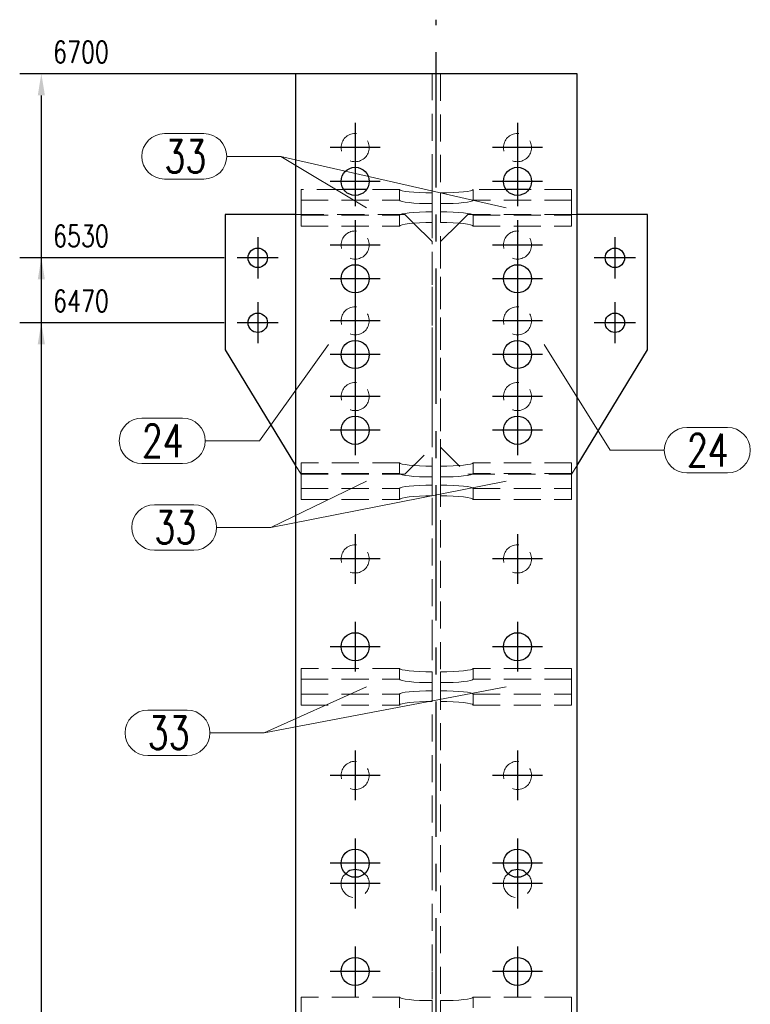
# Model space of a CAD drawing. Header units: millimetres. Extents: x 2097 to 3301, y 14853 to 15503.
# Tile 5 of 97: x 2236 to 2304, y 15075 to 15166. Entities that reach past the tile are written whole.
import ezdxf

# ---------------------------------------------------------------- set-up
doc = ezdxf.new("R2010")
doc.units = ezdxf.units.MM
doc.header["$LTSCALE"] = 10
doc.linetypes.add('HIDDEN', pattern=[0.375, 0.25, -0.125])
doc.linetypes.add('MITTE', pattern=[2, 1.25, -0.25, 0.25, -0.25])
doc.layers.get('Defpoints').update_dxf_attribs({"color": 1})
for name, color, linetype, lineweight in [('PS_DIM', 4, 'Continuous', 13), ('PS_Hidden', 2, 'HIDDEN', 9), ('PS_Pos', 1, 'Continuous', 15), ('PS_SOLID', 7, 'Continuous', 30)]:
    doc.layers.add(name, color=color, linetype=linetype, lineweight=lineweight)
doc.layers.add('PS_MID', color=5, linetype='MITTE')
doc.layers.add('PS_SHAPE', color=3, linetype='Continuous')
doc.styles.add('simplex', font='simplex.shx', dxfattribs={"width": 0.75})
doc.dimstyles.new('1_10_GŁ_DS1-LS10', dxfattribs={"dimtxt": 2, "dimasz": 2, "dimexe": 2, "dimexo": 5, "dimgap": 1, "dimtad": 1, "dimjust": 4, "dimdec": 0, "dimlfac": 10, "dimtxsty": 'simplex', "dimblk1": 'NONE', "dimsah": 1, "dimcen": 2, "dimclrd": 256, "dimclre": 256, "dimclrt": 3, "dimadec": 1, "dimazin": 0, "dimtfac": 1, "dimtdec": 0, "dimtmove": 2, "dimatfit": 3, "dimfxl": 1, "dimarcsym": 0})

# ---------------------------------------------------------------- blocks, each defined once
blk = doc.blocks.new('*D1257')
at = {"layer": 'Defpoints', "color": 0, "transparency": 16777216}
for p in [(2238.408, 15138.286), (2260.308, 15138.286), (2287.908, 14919.153)]:
    blk.add_point(p, dxfattribs=at)
at = {"layer": 'PS_DIM', "lineweight": -2, "transparency": 16777216}
for p, q in [((2255.308, 15138.286), (2236.408, 15138.286)), ((2238.408, 14919.153), (2238.408, 15136.286)), ((2282.908, 14919.153), (2236.408, 14919.153))]:
    blk.add_line(p, q, dxfattribs=at)
at = {"layer": 'PS_DIM', "transparency": 16777216}
blk.add_solid([(2238.075, 15136.286), (2238.741, 15136.286), (2238.408, 15138.286)], dxfattribs=at)
at = {"layer": 'PS_DIM', "color": 3, "transparency": 16777216, "insert": (2242.071, 15140.306), "char_height": 2, "attachment_point": 5, "rotation": 0.0573, "style": 'simplex'}
blk.add_mtext('6470', dxfattribs=at)
blk = doc.blocks.new('_None')
blk = doc.blocks.new('*D1258')
at = {"layer": 'Defpoints', "color": 0, "transparency": 16777216}
for p in [(2238.408, 15144.286), (2260.308, 15144.286), (2287.908, 14919.153)]:
    blk.add_point(p, dxfattribs=at)
at = {"layer": 'PS_DIM', "lineweight": -2, "transparency": 16777216}
for p, q in [((2255.308, 15144.286), (2236.408, 15144.286)), ((2238.408, 14919.153), (2238.408, 15142.286)), ((2282.908, 14919.153), (2236.408, 14919.153))]:
    blk.add_line(p, q, dxfattribs=at)
at = {"layer": 'PS_DIM', "transparency": 16777216}
blk.add_solid([(2238.075, 15142.286), (2238.741, 15142.286), (2238.408, 15144.286)], dxfattribs=at)
at = {"layer": 'PS_DIM', "color": 3, "transparency": 16777216, "insert": (2242.071, 15146.306), "char_height": 2, "attachment_point": 5, "rotation": 0.0573, "style": 'simplex'}
blk.add_mtext('6530', dxfattribs=at)
blk = doc.blocks.new('*D1259')
at = {"layer": 'Defpoints', "color": 0, "transparency": 16777216}
for p in [(2238.408, 15161.286), (2287.908, 15161.286), (2287.908, 14919.153)]:
    blk.add_point(p, dxfattribs=at)
at = {"layer": 'PS_DIM', "lineweight": -2, "transparency": 16777216}
for p, q in [((2282.908, 15161.286), (2236.408, 15161.286)), ((2238.408, 14919.153), (2238.408, 15159.286)), ((2282.908, 14919.153), (2236.408, 14919.153))]:
    blk.add_line(p, q, dxfattribs=at)
at = {"layer": 'PS_DIM', "transparency": 16777216}
blk.add_solid([(2238.075, 15159.286), (2238.741, 15159.286), (2238.408, 15161.286)], dxfattribs=at)
at = {"layer": 'PS_DIM', "color": 3, "transparency": 16777216, "insert": (2242.071, 15163.306), "char_height": 2, "attachment_point": 5, "rotation": 0.0573, "style": 'simplex'}
blk.add_mtext('6700', dxfattribs=at)
blk = doc.blocks.new('*X1610')
at = {"layer": 'PS_Hidden', "color": 2, "linetype": 'HIDDEN'}
for p, q in [((2261.908, 15161.286), (2261.908, 15148.286)), ((2274.533, 15151.352), (2274.533, 15161.286)), ((2275.283, 15161.286), (2275.283, 15030.786)), ((2274.533, 15142.352), (2274.533, 15151.352)), ((2266.38, 15150.604), (2262.408, 15150.604)), ((2262.408, 15150.604), (2262.408, 15148.217)), ((2271.508, 15150.604), (2268.436, 15150.604)), ((2271.508, 15150.604), (2271.508, 15149.61)), ((2271.565, 15150.542), (2271.508, 15150.604)), ((2271.736, 15150.483), (2271.565, 15150.542)), ((2272.013, 15150.428), (2271.736, 15150.483)), ((2272.387, 15150.379), (2272.013, 15150.428)), ((2277.802, 15150.428), (2277.429, 15150.379)), ((2278.079, 15150.483), (2277.802, 15150.428)), ((2278.25, 15150.542), (2278.079, 15150.483)), ((2278.308, 15150.604), (2278.25, 15150.542)), ((2278.308, 15149.61), (2278.308, 15150.604)), ((2281.38, 15150.604), (2278.308, 15150.604)), ((2287.408, 15150.604), (2283.436, 15150.604)), ((2287.408, 15148.217), (2287.408, 15150.604)), ((2262.408, 15149.61), (2271.508, 15149.61)), ((2271.508, 15149.61), (2271.565, 15149.548)), ((2271.565, 15149.548), (2271.736, 15149.488)), ((2272.841, 15150.34), (2272.387, 15150.379)), ((2273.36, 15150.31), (2272.841, 15150.34)), ((2273.923, 15150.292), (2273.36, 15150.31)), ((2274.508, 15150.286), (2273.923, 15150.292)), ((2274.508, 15148.535), (2274.508, 15150.286)), ((2275.893, 15150.292), (2275.308, 15150.286)), ((2275.308, 15150.286), (2275.308, 15148.535)), ((2276.456, 15150.31), (2275.893, 15150.292)), ((2276.975, 15150.34), (2276.456, 15150.31)), ((2277.429, 15150.379), (2276.975, 15150.34)), ((2278.079, 15149.488), (2278.25, 15149.548)), ((2278.25, 15149.548), (2278.308, 15149.61)), ((2287.408, 15149.61), (2278.308, 15149.61)), ((2271.736, 15149.488), (2272.013, 15149.433)), ((2272.013, 15149.433), (2272.387, 15149.385)), ((2272.387, 15149.385), (2272.841, 15149.345)), ((2272.841, 15149.345), (2273.36, 15149.316)), ((2273.36, 15149.316), (2273.923, 15149.298)), ((2273.923, 15149.298), (2274.508, 15149.292)), ((2275.308, 15149.292), (2275.893, 15149.298)), ((2275.893, 15149.298), (2276.456, 15149.316)), ((2276.456, 15149.316), (2276.975, 15149.345)), ((2276.975, 15149.345), (2277.429, 15149.385)), ((2277.429, 15149.385), (2277.802, 15149.433)), ((2277.802, 15149.433), (2278.079, 15149.488)), ((2262.408, 15148.286), (2261.908, 15148.286)), ((2261.908, 15148.286), (2261.908, 15125.108)), ((2272.008, 15148.286), (2262.408, 15148.286)), ((2262.408, 15148.217), (2271.508, 15148.217)), ((2262.408, 15148.217), (2262.408, 15147.222)), ((2271.508, 15148.217), (2271.565, 15148.279)), ((2271.508, 15148.217), (2271.508, 15147.222)), ((2271.565, 15148.279), (2271.736, 15148.338)), ((2271.736, 15148.338), (2272.013, 15148.394)), ((2272.81, 15147.484), (2272.008, 15148.286)), ((2272.013, 15148.394), (2272.387, 15148.442)), ((2272.387, 15148.442), (2272.841, 15148.481)), ((2272.841, 15148.481), (2273.36, 15148.511)), ((2273.36, 15148.511), (2273.923, 15148.529)), ((2273.923, 15148.529), (2274.508, 15148.535)), ((2274.508, 15147.541), (2274.508, 15148.535)), ((2275.308, 15148.535), (2275.893, 15148.529)), ((2275.308, 15148.535), (2275.308, 15147.541)), ((2275.893, 15148.529), (2276.456, 15148.511)), ((2276.456, 15148.511), (2276.975, 15148.481)), ((2276.975, 15148.481), (2277.429, 15148.442)), ((2277.808, 15148.286), (2277.006, 15147.484)), ((2277.429, 15148.442), (2277.802, 15148.394)), ((2277.802, 15148.394), (2278.079, 15148.338)), ((2287.408, 15148.286), (2277.808, 15148.286)), ((2278.079, 15148.338), (2278.25, 15148.279)), ((2278.25, 15148.279), (2278.308, 15148.217)), ((2278.308, 15148.217), (2287.408, 15148.217)), ((2278.308, 15147.222), (2278.308, 15148.217)), ((2287.908, 15148.286), (2287.408, 15148.286)), ((2287.408, 15147.222), (2287.408, 15148.217)), ((2262.408, 15147.222), (2271.508, 15147.222)), ((2271.508, 15147.222), (2271.565, 15147.284)), ((2271.565, 15147.284), (2271.736, 15147.344)), ((2271.736, 15147.344), (2272.013, 15147.399)), ((2272.013, 15147.399), (2272.387, 15147.447)), ((2272.387, 15147.447), (2272.841, 15147.487)), ((2274.508, 15145.786), (2272.81, 15147.484)), ((2272.841, 15147.487), (2273.36, 15147.516)), ((2273.36, 15147.516), (2273.923, 15147.535)), ((2273.923, 15147.535), (2274.508, 15147.541)), ((2275.308, 15147.541), (2275.893, 15147.535)), ((2277.006, 15147.484), (2275.308, 15145.786)), ((2275.893, 15147.535), (2276.456, 15147.516)), ((2276.456, 15147.516), (2276.975, 15147.487)), ((2276.975, 15147.487), (2277.429, 15147.447)), ((2277.429, 15147.447), (2277.802, 15147.399)), ((2277.802, 15147.399), (2278.079, 15147.344)), ((2278.079, 15147.344), (2278.25, 15147.284)), ((2278.25, 15147.284), (2278.308, 15147.222)), ((2278.308, 15147.222), (2287.408, 15147.222)), ((2274.508, 15126.786), (2274.508, 15145.786)), ((2275.308, 15145.786), (2275.308, 15126.786)), ((2274.533, 15135.352), (2274.533, 15142.352)), ((2274.533, 15128.352), (2274.533, 15135.352)), ((2274.533, 15108.352), (2274.533, 15128.352)), ((2272.008, 15124.286), (2274.508, 15126.786)), ((2275.308, 15126.786), (2277.808, 15124.286)), ((2261.908, 15125.108), (2262.408, 15124.286)), ((2261.908, 15125.108), (2261.908, 15066.786)), ((2271.508, 15125.355), (2262.408, 15125.355)), ((2262.408, 15125.355), (2262.408, 15124.286)), ((2271.508, 15125.355), (2271.508, 15124.36)), ((2271.565, 15125.292), (2271.508, 15125.355)), ((2271.736, 15125.233), (2271.565, 15125.292)), ((2272.013, 15125.178), (2271.736, 15125.233)), ((2272.387, 15125.129), (2272.013, 15125.178)), ((2272.814, 15125.092), (2272.387, 15125.129)), ((2272.841, 15125.09), (2272.814, 15125.092)), ((2273.36, 15125.06), (2272.841, 15125.09)), ((2273.923, 15125.042), (2273.36, 15125.06)), ((2274.508, 15125.036), (2273.923, 15125.042)), ((2274.508, 15123.285), (2274.508, 15125.036)), ((2275.893, 15125.042), (2275.308, 15125.036)), ((2275.308, 15125.036), (2275.308, 15123.285)), ((2276.456, 15125.06), (2275.893, 15125.042)), ((2276.975, 15125.09), (2276.456, 15125.06)), ((2277.002, 15125.092), (2276.975, 15125.09)), ((2277.429, 15125.129), (2277.002, 15125.092)), ((2277.802, 15125.178), (2277.429, 15125.129)), ((2278.079, 15125.233), (2277.802, 15125.178)), ((2278.25, 15125.292), (2278.079, 15125.233)), ((2278.308, 15125.355), (2278.25, 15125.292)), ((2278.308, 15124.36), (2278.308, 15125.355)), ((2287.408, 15125.355), (2278.308, 15125.355)), ((2287.408, 15124.286), (2287.408, 15125.355)), ((2287.408, 15124.286), (2287.908, 15125.108)), ((2262.408, 15124.36), (2271.508, 15124.36)), ((2262.408, 15124.286), (2272.008, 15124.286)), ((2262.408, 15124.286), (2262.408, 15122.967)), ((2271.508, 15124.36), (2271.565, 15124.298)), ((2271.565, 15124.298), (2271.736, 15124.238)), ((2271.736, 15124.238), (2272.013, 15124.183)), ((2272.013, 15124.183), (2272.387, 15124.135)), ((2272.387, 15124.135), (2272.841, 15124.096)), ((2272.841, 15124.096), (2273.36, 15124.066)), ((2273.36, 15124.066), (2273.923, 15124.048)), ((2273.923, 15124.048), (2274.508, 15124.042)), ((2275.308, 15124.042), (2275.893, 15124.048)), ((2275.893, 15124.048), (2276.456, 15124.066)), ((2276.456, 15124.066), (2276.975, 15124.096)), ((2276.975, 15124.096), (2277.429, 15124.135)), ((2277.429, 15124.135), (2277.802, 15124.183)), ((2277.802, 15124.183), (2278.079, 15124.238)), ((2277.808, 15124.286), (2287.408, 15124.286)), ((2278.079, 15124.238), (2278.25, 15124.298)), ((2278.25, 15124.298), (2278.308, 15124.36)), ((2287.408, 15124.36), (2278.308, 15124.36)), ((2287.408, 15122.967), (2287.408, 15124.286)), ((2271.736, 15123.089), (2272.013, 15123.144)), ((2272.013, 15123.144), (2272.387, 15123.192)), ((2272.387, 15123.192), (2272.841, 15123.231)), ((2272.841, 15123.231), (2273.36, 15123.261)), ((2273.36, 15123.261), (2273.923, 15123.279)), ((2273.923, 15123.279), (2274.508, 15123.285)), ((2274.508, 15122.291), (2274.508, 15123.285)), ((2275.308, 15123.285), (2275.893, 15123.279)), ((2275.308, 15123.285), (2275.308, 15122.291)), ((2275.893, 15123.279), (2276.456, 15123.261)), ((2276.456, 15123.261), (2276.975, 15123.231)), ((2276.975, 15123.231), (2277.429, 15123.192)), ((2277.429, 15123.192), (2277.802, 15123.144)), ((2277.802, 15123.144), (2278.079, 15123.089)), ((2262.408, 15122.967), (2271.508, 15122.967)), ((2262.408, 15122.967), (2262.408, 15121.972)), ((2271.508, 15122.967), (2271.565, 15123.029)), ((2271.508, 15122.967), (2271.508, 15121.972)), ((2271.565, 15123.029), (2271.736, 15123.089)), ((2272.387, 15122.198), (2272.841, 15122.237)), ((2272.841, 15122.237), (2273.36, 15122.267)), ((2273.36, 15122.267), (2273.923, 15122.285)), ((2273.923, 15122.285), (2274.508, 15122.291)), ((2275.308, 15122.291), (2275.893, 15122.285)), ((2275.893, 15122.285), (2276.456, 15122.267)), ((2276.456, 15122.267), (2276.975, 15122.237)), ((2276.975, 15122.237), (2277.429, 15122.198)), ((2278.079, 15123.089), (2278.25, 15123.029)), ((2278.25, 15123.029), (2278.308, 15122.967)), ((2278.308, 15122.967), (2287.408, 15122.967)), ((2278.308, 15121.972), (2278.308, 15122.967)), ((2287.408, 15121.972), (2287.408, 15122.967)), ((2262.408, 15121.972), (2271.508, 15121.972)), ((2271.508, 15121.972), (2271.565, 15122.035)), ((2271.565, 15122.035), (2271.736, 15122.094)), ((2271.736, 15122.094), (2272.013, 15122.149)), ((2272.013, 15122.149), (2272.387, 15122.198)), ((2277.429, 15122.198), (2277.802, 15122.149)), ((2277.802, 15122.149), (2278.079, 15122.094)), ((2278.079, 15122.094), (2278.25, 15122.035)), ((2278.25, 15122.035), (2278.308, 15121.972)), ((2278.308, 15121.972), (2287.408, 15121.972)), ((2274.533, 15088.352), (2274.533, 15108.352)), ((2271.508, 15106.355), (2262.408, 15106.355)), ((2262.408, 15106.355), (2262.408, 15103.967)), ((2271.508, 15106.355), (2271.508, 15105.36)), ((2271.565, 15106.292), (2271.508, 15106.355)), ((2271.736, 15106.233), (2271.565, 15106.292)), ((2272.013, 15106.178), (2271.736, 15106.233)), ((2272.387, 15106.129), (2272.013, 15106.178)), ((2272.841, 15106.09), (2272.387, 15106.129)), ((2273.36, 15106.06), (2272.841, 15106.09)), ((2273.923, 15106.042), (2273.36, 15106.06)), ((2274.508, 15106.036), (2273.923, 15106.042)), ((2274.508, 15104.285), (2274.508, 15106.036)), ((2275.893, 15106.042), (2275.308, 15106.036)), ((2275.308, 15106.036), (2275.308, 15104.285)), ((2276.456, 15106.06), (2275.893, 15106.042)), ((2276.975, 15106.09), (2276.456, 15106.06)), ((2277.429, 15106.129), (2276.975, 15106.09)), ((2277.802, 15106.178), (2277.429, 15106.129)), ((2278.079, 15106.233), (2277.802, 15106.178)), ((2278.25, 15106.292), (2278.079, 15106.233)), ((2278.308, 15106.355), (2278.25, 15106.292)), ((2278.308, 15105.36), (2278.308, 15106.355)), ((2287.408, 15106.355), (2278.308, 15106.355)), ((2287.408, 15103.967), (2287.408, 15106.355)), ((2262.408, 15105.36), (2271.508, 15105.36)), ((2271.508, 15105.36), (2271.565, 15105.298)), ((2271.565, 15105.298), (2271.736, 15105.238)), ((2271.736, 15105.238), (2272.013, 15105.183)), ((2272.013, 15105.183), (2272.387, 15105.135)), ((2272.387, 15105.135), (2272.841, 15105.096)), ((2272.841, 15105.096), (2273.36, 15105.066)), ((2273.36, 15105.066), (2273.923, 15105.048)), ((2273.923, 15105.048), (2274.508, 15105.042)), ((2275.308, 15105.042), (2275.893, 15105.048)), ((2275.893, 15105.048), (2276.456, 15105.066)), ((2276.456, 15105.066), (2276.975, 15105.096)), ((2276.975, 15105.096), (2277.429, 15105.135)), ((2277.429, 15105.135), (2277.802, 15105.183)), ((2277.802, 15105.183), (2278.079, 15105.238)), ((2278.079, 15105.238), (2278.25, 15105.298)), ((2278.25, 15105.298), (2278.308, 15105.36)), ((2287.408, 15105.36), (2278.308, 15105.36)), ((2271.508, 15103.967), (2271.565, 15104.029)), ((2271.565, 15104.029), (2271.736, 15104.089)), ((2271.736, 15104.089), (2272.013, 15104.144)), ((2272.013, 15104.144), (2272.387, 15104.192)), ((2272.387, 15104.192), (2272.841, 15104.231)), ((2272.841, 15104.231), (2273.36, 15104.261)), ((2273.36, 15104.261), (2273.923, 15104.279)), ((2273.923, 15104.279), (2274.508, 15104.285)), ((2274.508, 15103.291), (2274.508, 15104.285)), ((2275.308, 15104.285), (2275.893, 15104.279)), ((2275.308, 15104.285), (2275.308, 15103.291)), ((2275.893, 15104.279), (2276.456, 15104.261)), ((2276.456, 15104.261), (2276.975, 15104.231)), ((2276.975, 15104.231), (2277.429, 15104.192)), ((2277.429, 15104.192), (2277.802, 15104.144)), ((2277.802, 15104.144), (2278.079, 15104.089)), ((2278.079, 15104.089), (2278.25, 15104.029)), ((2278.25, 15104.029), (2278.308, 15103.967)), ((2262.408, 15103.967), (2271.508, 15103.967)), ((2262.408, 15103.967), (2262.408, 15102.972)), ((2271.508, 15103.967), (2271.508, 15102.972)), ((2271.736, 15103.094), (2272.013, 15103.149)), ((2272.013, 15103.149), (2272.387, 15103.198)), ((2272.387, 15103.198), (2272.841, 15103.237)), ((2272.841, 15103.237), (2273.36, 15103.267)), ((2273.36, 15103.267), (2273.923, 15103.285)), ((2273.923, 15103.285), (2274.508, 15103.291)), ((2275.308, 15103.291), (2275.893, 15103.285)), ((2275.893, 15103.285), (2276.456, 15103.267)), ((2276.456, 15103.267), (2276.975, 15103.237)), ((2276.975, 15103.237), (2277.429, 15103.198)), ((2277.429, 15103.198), (2277.802, 15103.149)), ((2277.802, 15103.149), (2278.079, 15103.094)), ((2278.308, 15103.967), (2287.408, 15103.967)), ((2278.308, 15102.972), (2278.308, 15103.967)), ((2287.408, 15102.972), (2287.408, 15103.967)), ((2262.408, 15102.972), (2271.508, 15102.972)), ((2271.508, 15102.972), (2271.565, 15103.035)), ((2271.565, 15103.035), (2271.736, 15103.094)), ((2278.079, 15103.094), (2278.25, 15103.035)), ((2278.25, 15103.035), (2278.308, 15102.972)), ((2278.308, 15102.972), (2287.408, 15102.972)), ((2274.533, 15078.352), (2274.533, 15088.352)), ((2266.282, 15087.119), (2266.574, 15087.411)), ((2268.242, 15087.411), (2268.534, 15087.119)), ((2281.282, 15087.119), (2281.574, 15087.411)), ((2283.242, 15087.411), (2283.534, 15087.119)), ((2274.533, 15030.786), (2274.533, 15078.352)), ((2271.508, 15075.979), (2262.408, 15075.979)), ((2262.408, 15075.979), (2262.408, 15073.591)), ((2271.508, 15075.979), (2271.508, 15074.985)), ((2271.565, 15075.917), (2271.508, 15075.979)), ((2271.736, 15075.857), (2271.565, 15075.917)), ((2272.013, 15075.802), (2271.736, 15075.857)), ((2278.079, 15075.857), (2277.802, 15075.802)), ((2278.25, 15075.917), (2278.079, 15075.857)), ((2278.308, 15075.979), (2278.25, 15075.917)), ((2278.308, 15074.985), (2278.308, 15075.979)), ((2287.408, 15075.979), (2278.308, 15075.979)), ((2287.408, 15073.591), (2287.408, 15075.979)), ((2272.387, 15075.754), (2272.013, 15075.802)), ((2272.841, 15075.714), (2272.387, 15075.754)), ((2273.36, 15075.685), (2272.841, 15075.714)), ((2273.923, 15075.667), (2273.36, 15075.685)), ((2274.508, 15075.661), (2273.923, 15075.667)), ((2274.508, 15073.91), (2274.508, 15075.661)), ((2275.893, 15075.667), (2275.308, 15075.661)), ((2275.308, 15075.661), (2275.308, 15073.91)), ((2276.456, 15075.685), (2275.893, 15075.667)), ((2276.975, 15075.714), (2276.456, 15075.685)), ((2277.429, 15075.754), (2276.975, 15075.714)), ((2277.802, 15075.802), (2277.429, 15075.754))]:
    blk.add_line(p, q, dxfattribs=at)
at = {"layer": 'PS_Hidden', "color": 2}
for centre in [(2267.408, 15154.469), (2282.408, 15154.469), (2267.408, 15145.469), (2282.408, 15145.469), (2267.408, 15138.469), (2282.408, 15138.469), (2267.408, 15131.469), (2282.408, 15131.469), (2267.408, 15116.469), (2282.408, 15116.469), (2267.408, 15096.469), (2282.408, 15096.469)]:
    blk.add_circle(centre, 1.3, dxfattribs=at)
at = {"layer": 'PS_Hidden'}
for centre in [(2267.408, 15086.469), (2282.408, 15086.469)]:
    blk.add_arc(centre, 1.3, 150, 30, dxfattribs=at)
at = {"layer": 'PS_MID', "color": 5, "linetype": 'MITTE'}
for p, q in [((2274.908, 15030.786), (2274.908, 15166.286)), ((2267.408, 15156.769), (2267.408, 15152.169)), ((2282.408, 15156.769), (2282.408, 15152.169)), ((2269.708, 15154.469), (2265.108, 15154.469)), ((2284.708, 15154.469), (2280.108, 15154.469)), ((2267.408, 15153.652), (2267.408, 15149.052)), ((2282.408, 15153.652), (2282.408, 15149.052)), ((2269.708, 15151.352), (2265.108, 15151.352)), ((2284.708, 15151.352), (2280.108, 15151.352)), ((2267.408, 15147.769), (2267.408, 15143.169)), ((2282.408, 15147.769), (2282.408, 15143.169)), ((2258.408, 15146.186), (2258.408, 15142.386)), ((2291.408, 15146.186), (2291.408, 15142.386)), ((2269.708, 15145.469), (2265.108, 15145.469)), ((2284.708, 15145.469), (2280.108, 15145.469)), ((2260.308, 15144.286), (2256.508, 15144.286)), ((2267.408, 15144.652), (2267.408, 15140.052)), ((2282.408, 15144.652), (2282.408, 15140.052)), ((2293.308, 15144.286), (2289.508, 15144.286)), ((2269.708, 15142.352), (2265.108, 15142.352)), ((2284.708, 15142.352), (2280.108, 15142.352)), ((2267.408, 15140.769), (2267.408, 15136.169)), ((2282.408, 15140.769), (2282.408, 15136.169)), ((2258.408, 15140.186), (2258.408, 15136.386)), ((2291.408, 15140.186), (2291.408, 15136.386)), ((2260.308, 15138.286), (2256.508, 15138.286)), ((2269.708, 15138.469), (2265.108, 15138.469)), ((2284.708, 15138.469), (2280.108, 15138.469)), ((2293.308, 15138.286), (2289.508, 15138.286)), ((2267.408, 15137.652), (2267.408, 15133.052)), ((2282.408, 15137.652), (2282.408, 15133.052)), ((2269.708, 15135.352), (2265.108, 15135.352)), ((2284.708, 15135.352), (2280.108, 15135.352)), ((2267.408, 15133.769), (2267.408, 15129.169)), ((2282.408, 15133.769), (2282.408, 15129.169)), ((2269.708, 15131.469), (2265.108, 15131.469)), ((2284.708, 15131.469), (2280.108, 15131.469)), ((2267.408, 15130.652), (2267.408, 15126.052)), ((2282.408, 15130.652), (2282.408, 15126.052)), ((2269.708, 15128.352), (2265.108, 15128.352)), ((2284.708, 15128.352), (2280.108, 15128.352)), ((2267.408, 15118.769), (2267.408, 15114.169)), ((2282.408, 15118.769), (2282.408, 15114.169)), ((2269.708, 15116.469), (2265.108, 15116.469)), ((2284.708, 15116.469), (2280.108, 15116.469)), ((2267.408, 15110.652), (2267.408, 15106.052)), ((2282.408, 15110.652), (2282.408, 15106.052)), ((2269.708, 15108.352), (2265.108, 15108.352)), ((2284.708, 15108.352), (2280.108, 15108.352)), ((2267.408, 15098.769), (2267.408, 15094.169)), ((2282.408, 15098.769), (2282.408, 15094.169)), ((2269.708, 15096.469), (2265.108, 15096.469)), ((2284.708, 15096.469), (2280.108, 15096.469)), ((2267.408, 15090.652), (2267.408, 15086.052)), ((2282.408, 15090.652), (2282.408, 15086.052)), ((2267.408, 15088.769), (2267.408, 15084.169)), ((2282.408, 15088.769), (2282.408, 15084.169)), ((2269.708, 15088.352), (2265.108, 15088.352)), ((2284.708, 15088.352), (2280.108, 15088.352)), ((2269.708, 15086.469), (2265.108, 15086.469)), ((2284.708, 15086.469), (2280.108, 15086.469)), ((2267.408, 15080.652), (2267.408, 15076.052)), ((2282.408, 15080.652), (2282.408, 15076.052)), ((2269.708, 15078.352), (2265.108, 15078.352)), ((2284.708, 15078.352), (2280.108, 15078.352))]:
    blk.add_line(p, q, dxfattribs=at)
at = {"layer": 'PS_SOLID', "color": 7, "linetype": 'Continuous'}
for p, q in [((2261.908, 15161.286), (2261.908, 15030.786)), ((2267.408, 15161.286), (2261.908, 15161.286)), ((2282.408, 15161.286), (2267.408, 15161.286)), ((2287.908, 15161.286), (2282.408, 15161.286)), ((2287.908, 15030.786), (2287.908, 15161.286)), ((2268.436, 15150.604), (2266.38, 15150.604)), ((2283.436, 15150.604), (2281.38, 15150.604)), ((2258.408, 15148.286), (2255.408, 15148.286)), ((2255.408, 15148.286), (2255.408, 15135.786)), ((2261.908, 15148.286), (2258.408, 15148.286)), ((2291.408, 15148.286), (2287.908, 15148.286)), ((2294.408, 15148.286), (2291.408, 15148.286)), ((2294.408, 15135.786), (2294.408, 15148.286)), ((2255.408, 15135.786), (2261.908, 15125.108)), ((2287.908, 15125.108), (2294.408, 15135.786)), ((2266.574, 15087.411), (2266.758, 15087.595)), ((2268.058, 15087.595), (2268.242, 15087.411)), ((2281.574, 15087.411), (2281.758, 15087.595)), ((2283.058, 15087.595), (2283.242, 15087.411))]:
    blk.add_line(p, q, dxfattribs=at)
at = {"layer": 'PS_SOLID', "color": 7}
for centre, radius in [((2267.408, 15151.352), 1.3), ((2282.408, 15151.352), 1.3), ((2258.408, 15144.286), 0.9), ((2291.408, 15144.286), 0.9), ((2267.408, 15142.352), 1.3), ((2282.408, 15142.352), 1.3), ((2258.408, 15138.286), 0.9), ((2291.408, 15138.286), 0.9), ((2267.408, 15135.352), 1.3), ((2282.408, 15135.352), 1.3), ((2267.408, 15128.352), 1.3), ((2282.408, 15128.352), 1.3), ((2267.408, 15108.352), 1.3), ((2282.408, 15108.352), 1.3), ((2267.408, 15088.352), 1.3), ((2282.408, 15088.352), 1.3), ((2267.408, 15078.352), 1.3), ((2282.408, 15078.352), 1.3)]:
    blk.add_circle(centre, radius, dxfattribs=at)
at = {"layer": 'PS_SOLID'}
for centre in [(2267.408, 15086.469), (2282.408, 15086.469)]:
    blk.add_arc(centre, 1.3, 60, 120, dxfattribs=at)
blk = doc.blocks.new('*X1633')
at = {"color": 1}
for p, q in [((2268.458, 15104.664), (2258.988, 15100.398)), ((2248.246, 15102.498), (2251.888, 15102.498)), ((2253.988, 15100.398), (2258.988, 15100.398)), ((2248.246, 15098.298), (2251.888, 15098.298))]:
    blk.add_line(p, q, dxfattribs=at)
for centre, start, end in [((2248.246, 15100.398), 90, 270), ((2251.888, 15100.398), 270, 90)]:
    blk.add_arc(centre, 2.1, start, end, dxfattribs=at)
at = {"color": 2, "style": 'simplex', "width": 0.75}
blk.add_text('33', height=3, dxfattribs=at).set_placement((2248.246, 15098.898))
blk = doc.blocks.new('*X1634')
at = {"color": 1}
for p, q in [((2281.358, 15104.664), (2258.988, 15100.398)), ((2248.246, 15102.498), (2251.888, 15102.498)), ((2253.988, 15100.398), (2258.988, 15100.398)), ((2248.246, 15098.298), (2251.888, 15098.298))]:
    blk.add_line(p, q, dxfattribs=at)
for centre, start, end in [((2248.246, 15100.398), 90, 270), ((2251.888, 15100.398), 270, 90)]:
    blk.add_arc(centre, 2.1, start, end, dxfattribs=at)
at = {"color": 2, "style": 'simplex', "width": 0.75}
blk.add_text('33', height=3, dxfattribs=at).set_placement((2248.246, 15098.898))
blk = doc.blocks.new('*X1645')
at = {"color": 1}
for p, q in [((2284.858, 15136.286), (2290.971, 15126.511)), ((2298.071, 15128.611), (2301.821, 15128.611)), ((2290.971, 15126.511), (2295.971, 15126.511)), ((2298.071, 15124.411), (2301.821, 15124.411))]:
    blk.add_line(p, q, dxfattribs=at)
for centre, start, end in [((2298.071, 15126.511), 90, 270), ((2301.821, 15126.511), 270, 90)]:
    blk.add_arc(centre, 2.1, start, end, dxfattribs=at)
at = {"color": 2, "style": 'simplex', "width": 0.75}
blk.add_text('24', height=3, dxfattribs=at).set_placement((2298.071, 15125.011))
blk = doc.blocks.new('*X1646')
at = {"color": 1}
for p, q in [((2264.958, 15136.286), (2258.554, 15127.383)), ((2247.704, 15129.483), (2251.454, 15129.483)), ((2253.554, 15127.383), (2258.554, 15127.383)), ((2247.704, 15125.283), (2251.454, 15125.283))]:
    blk.add_line(p, q, dxfattribs=at)
for centre, start, end in [((2247.704, 15127.383), 90, 270), ((2251.454, 15127.383), 270, 90)]:
    blk.add_arc(centre, 2.1, start, end, dxfattribs=at)
at = {"color": 2, "style": 'simplex', "width": 0.75}
blk.add_text('24', height=3, dxfattribs=at).set_placement((2247.704, 15125.883))
blk = doc.blocks.new('*X1647')
at = {"color": 1}
for p, q in [((2249.792, 15155.758), (2253.435, 15155.758)), ((2255.535, 15153.658), (2260.535, 15153.658)), ((2281.358, 15148.913), (2260.535, 15153.658)), ((2249.792, 15151.558), (2253.435, 15151.558))]:
    blk.add_line(p, q, dxfattribs=at)
for centre, start, end in [((2249.792, 15153.658), 90, 270), ((2253.435, 15153.658), 270, 90)]:
    blk.add_arc(centre, 2.1, start, end, dxfattribs=at)
at = {"color": 2, "style": 'simplex', "width": 0.75}
blk.add_text('33', height=3, dxfattribs=at).set_placement((2249.792, 15152.158))
blk = doc.blocks.new('*X1648')
at = {"color": 1}
for p, q in [((2249.792, 15155.758), (2253.435, 15155.758)), ((2255.535, 15153.658), (2260.535, 15153.658)), ((2268.458, 15148.913), (2260.535, 15153.658)), ((2249.792, 15151.558), (2253.435, 15151.558))]:
    blk.add_line(p, q, dxfattribs=at)
for centre, start, end in [((2249.792, 15153.658), 90, 270), ((2253.435, 15153.658), 270, 90)]:
    blk.add_arc(centre, 2.1, start, end, dxfattribs=at)
at = {"color": 2, "style": 'simplex', "width": 0.75}
blk.add_text('33', height=3, dxfattribs=at).set_placement((2249.792, 15152.158))
blk = doc.blocks.new('*X1649')
at = {"color": 1}
for p, q in [((2268.458, 15123.664), (2259.604, 15119.38)), ((2248.862, 15121.48), (2252.504, 15121.48)), ((2254.604, 15119.38), (2259.604, 15119.38)), ((2248.862, 15117.28), (2252.504, 15117.28))]:
    blk.add_line(p, q, dxfattribs=at)
for centre, start, end in [((2248.862, 15119.38), 90, 270), ((2252.504, 15119.38), 270, 90)]:
    blk.add_arc(centre, 2.1, start, end, dxfattribs=at)
at = {"color": 2, "style": 'simplex', "width": 0.75}
blk.add_text('33', height=3, dxfattribs=at).set_placement((2248.862, 15117.88))
blk = doc.blocks.new('*X1650')
at = {"color": 1}
for p, q in [((2281.358, 15123.664), (2259.604, 15119.38)), ((2248.862, 15121.48), (2252.504, 15121.48)), ((2254.604, 15119.38), (2259.604, 15119.38)), ((2248.862, 15117.28), (2252.504, 15117.28))]:
    blk.add_line(p, q, dxfattribs=at)
for centre, start, end in [((2248.862, 15119.38), 90, 270), ((2252.504, 15119.38), 270, 90)]:
    blk.add_arc(centre, 2.1, start, end, dxfattribs=at)
at = {"color": 2, "style": 'simplex', "width": 0.75}
blk.add_text('33', height=3, dxfattribs=at).set_placement((2248.862, 15117.88))

msp = doc.modelspace()

# ---------------------------------------------------------------- block references
at = {"layer": 'PS_Pos'}
for name in ['*X1647', '*X1648', '*X1646', '*X1645', '*X1649', '*X1650', '*X1633', '*X1634']:
    msp.add_blockref(name, (0, 0), dxfattribs=at)
at = {"layer": 'PS_SHAPE', "color": 3}
msp.add_blockref('*X1610', (0, 0), dxfattribs=at)

# ---------------------------------------------------------------- dimensions: what is measured, and where the dimension line sits
at = {"layer": 'PS_DIM'}
for base, p2, text, picture, middle in [((2238.408, 15161.286), (2287.908, 15161.286), '6700', '*D1259', (2242.071, 15163.306)), ((2238.408, 15144.286), (2260.308, 15144.286), '6530', '*D1258', (2242.071, 15146.306)), ((2238.408, 15138.286), (2260.308, 15138.286), '6470', '*D1257', (2242.071, 15140.306))]:
    dim = msp.add_linear_dim(base=base, p1=(2287.908, 14919.153), p2=p2, angle=90, text=text, dimstyle='1_10_GŁ_DS1-LS10', dxfattribs=at)
    dim.commit()
    dim.dimension.update_dxf_attribs({"geometry": picture, "text_midpoint": middle, "dimtype": 160, "text_rotation": 0.0573})

doc.saveas('drawing.dxf')
